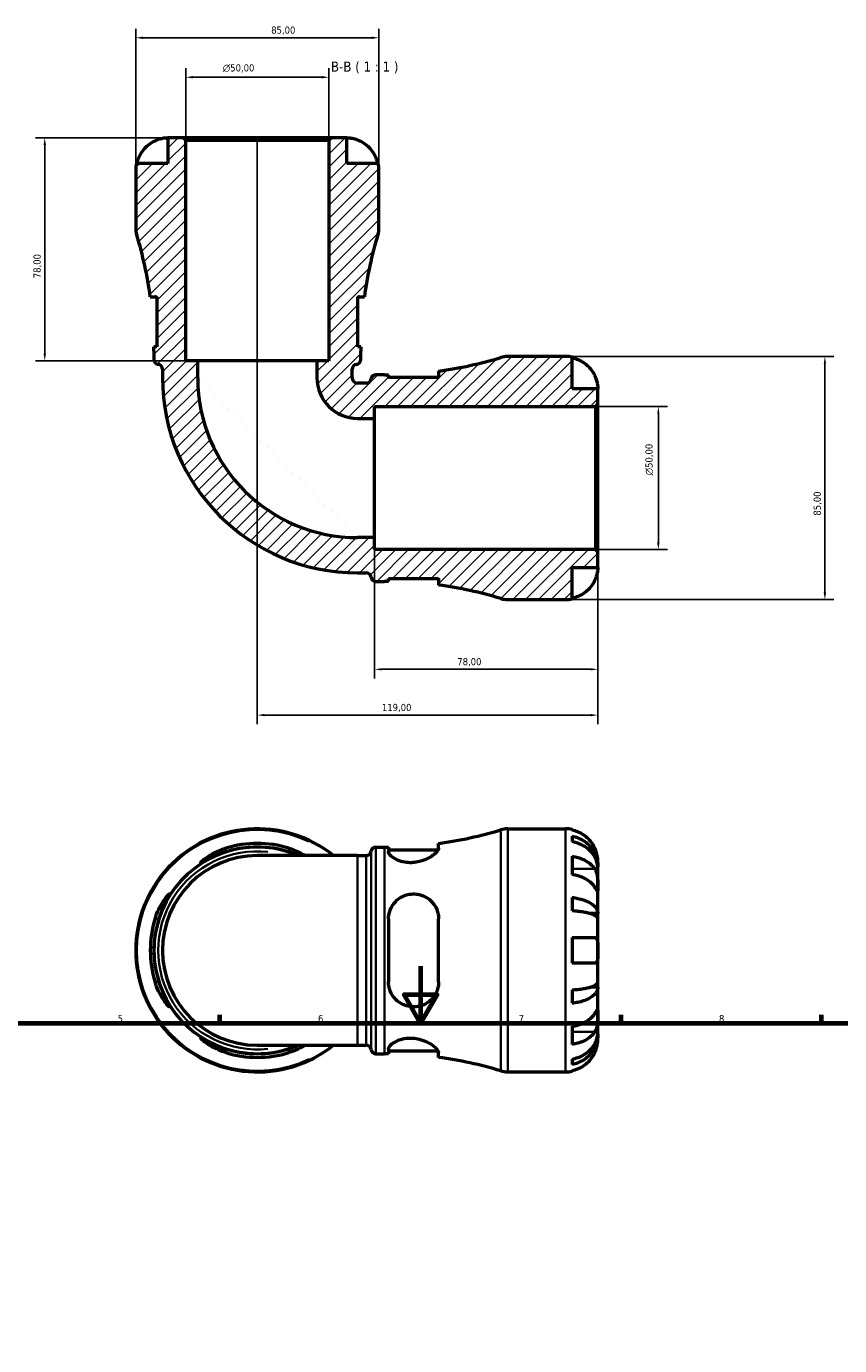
# Model space of a CAD drawing. Header units: millimetres. Extents: x 0 to 898, y 0 to 923.
# Tile 6 of 9: x 283 to 567, y 461 to 923. Entities that reach past the tile are written whole.
import ezdxf

# ---------------------------------------------------------------- set-up
doc = ezdxf.new("R2010")
doc.units = ezdxf.units.MM
for name, color, linetype, lineweight in [('Border (ISO)', 7, 'Continuous', 70), ('Dimension (ISO)', 7, 'Continuous', 25), ('Hatch (ISO)', 7, 'Continuous', 18), ('Symbol (ISO)', 7, 'Continuous', 25), ('Visible (ISO)', 7, 'Continuous', 50), ('Visible Narrow (ISO)', 7, 'Continuous', 35)]:
    doc.layers.add(name, color=color, linetype=linetype, lineweight=lineweight)
doc.styles.add('Label Text (ISO)', font='tahoma.ttf')
doc.styles.add('Note Text (ISO)', font='tahoma.ttf')
doc.dimstyles.new('Default (ISO)', dxfattribs={"dimtxt": 2.5, "dimasz": 2.5, "dimexe": 3.175, "dimexo": 0, "dimgap": 0.762, "dimtad": 1, "dimrnd": 1e-08, "dimzin": 0, "dimtxsty": 'Note Text (ISO)', "dimcen": 0.09, "dimdle": 10, "dimclrd": 256, "dimclre": 256, "dimclrt": 232, "dimazin": 0, "dimtfac": 1.40208, "dimtmove": 0, "dimatfit": 3, "dimfxl": 1, "dimtolj": 1, "dimtzin": 0, "dimlwd": -1, "dimlwe": -1, "dimarcsym": 0})

# ---------------------------------------------------------------- blocks, each defined once
blk = doc.blocks.new('Borders Default Border')
at = {"layer": 'Border (ISO)'}
for p, q in [((350.42, 574), (350.42, 576.9)), ((490.58, 574), (490.58, 576.9)), ((560.67, 574), (560.67, 576.9))]:
    blk.add_line(p, q, dxfattribs=at)
at = {"layer": 'Border (ISO)', "flags": 128}
for points in [[(420.5, 594), (420.5, 574), (414.73, 584), (426.27, 584), (420.5, 574)], [(20, 20), (20, 574), (821, 574), (821, 20), (20, 20)]]:
    blk.add_lwpolyline(points, dxfattribs=at)
at = {"layer": 'Border (ISO)', "color": 232, "true_color": 0xca0064, "char_height": 2.5, "attachment_point": 7, "style": 'Note Text (ISO)'}
for s, insert in [('5', (314.64, 574.35)), ('6', (384.66, 574.35)), ('7', (454.77, 574.4)), ('8', (524.81, 574.34))]:
    blk.add_mtext(s, dxfattribs=dict(at, insert=insert))
blk = doc.blocks.new('*D7')
at = {"layer": 'Defpoints', "color": 0, "transparency": 16777216}
for p in [(338.47, 904.79), (338.47, 882.79), (388.47, 882.79)]:
    blk.add_point(p, dxfattribs=at)
at = {"layer": 'Dimension (ISO)', "transparency": 16777216}
for p, q in [((338.47, 882.79), (338.47, 907.97)), ((385.97, 904.79), (340.97, 904.79)), ((388.47, 882.79), (388.47, 907.97))]:
    blk.add_line(p, q, dxfattribs=at)
for points in [[(340.97, 905.21), (340.97, 904.38), (338.47, 904.79)], [(385.97, 905.21), (385.97, 904.38), (388.47, 904.79)]]:
    blk.add_solid(points, dxfattribs=at)
at = {"layer": 'Dimension (ISO)', "color": 232, "true_color": 0xca0064, "transparency": 16777216, "insert": (351.41, 909.32), "char_height": 2.5, "attachment_point": 1, "style": 'Note Text (ISO)'}
blk.add_mtext('\\A1;\\fAIGDT|b0|i0;\\H2.5000;\\ln\\fTahoma|b0|i0;\\H2.5000;50,00', dxfattribs=at)
blk = doc.blocks.new('*D8')
at = {"layer": 'Defpoints', "color": 0, "transparency": 16777216}
for p in [(481.62, 789.64), (503.62, 789.64), (481.62, 739.64)]:
    blk.add_point(p, dxfattribs=at)
at = {"layer": 'Dimension (ISO)', "transparency": 16777216}
for p, q in [((481.62, 789.64), (506.79, 789.64)), ((503.62, 742.14), (503.62, 787.14)), ((481.62, 739.64), (506.79, 739.64))]:
    blk.add_line(p, q, dxfattribs=at)
for points in [[(503.2, 787.14), (504.03, 787.14), (503.62, 789.64)], [(503.2, 742.14), (504.03, 742.14), (503.62, 739.64)]]:
    blk.add_solid(points, dxfattribs=at)
at = {"layer": 'Dimension (ISO)', "color": 232, "true_color": 0xca0064, "transparency": 16777216, "insert": (499.09, 765.59), "char_height": 2.5, "attachment_point": 1, "rotation": 90, "style": 'Note Text (ISO)'}
blk.add_mtext('\\A1;\\fAIGDT|b0|i0;\\H2.5000;\\ln\\fTahoma|b0|i0;\\H2.5000;50,00', dxfattribs=at)
blk = doc.blocks.new('*D9')
at = {"layer": 'Defpoints', "color": 0, "transparency": 16777216}
for p in [(471.22, 807.14), (471.22, 722.14), (561.82, 722.14)]:
    blk.add_point(p, dxfattribs=at)
at = {"layer": 'Dimension (ISO)', "transparency": 16777216}
for p, q in [((471.22, 807.14), (565, 807.14)), ((561.82, 804.64), (561.82, 724.64)), ((471.22, 722.14), (565, 722.14))]:
    blk.add_line(p, q, dxfattribs=at)
for points in [[(561.41, 804.64), (562.24, 804.64), (561.82, 807.14)], [(561.41, 724.64), (562.24, 724.64), (561.82, 722.14)]]:
    blk.add_solid(points, dxfattribs=at)
at = {"layer": 'Dimension (ISO)', "color": 232, "true_color": 0xca0064, "transparency": 16777216, "insert": (557.88, 751.5), "char_height": 2.5, "attachment_point": 1, "rotation": 90, "style": 'Note Text (ISO)'}
blk.add_mtext('\\A1;85,00', dxfattribs=at)
blk = doc.blocks.new('*D10')
at = {"layer": 'Defpoints', "color": 0, "transparency": 16777216}
for p in [(405.97, 918.59), (320.97, 872.39), (405.97, 872.39)]:
    blk.add_point(p, dxfattribs=at)
at = {"layer": 'Dimension (ISO)', "transparency": 16777216}
for p, q in [((320.97, 872.39), (320.97, 921.76)), ((323.47, 918.59), (403.47, 918.59)), ((405.97, 872.39), (405.97, 921.76))]:
    blk.add_line(p, q, dxfattribs=at)
for points in [[(323.47, 919), (323.47, 918.17), (320.97, 918.59)], [(403.47, 919), (403.47, 918.17), (405.97, 918.59)]]:
    blk.add_solid(points, dxfattribs=at)
at = {"layer": 'Dimension (ISO)', "color": 232, "true_color": 0xca0064, "transparency": 16777216, "insert": (368.32, 922.53), "char_height": 2.5, "attachment_point": 1, "style": 'Note Text (ISO)'}
blk.add_mtext('\\A1;85,00', dxfattribs=at)
blk = doc.blocks.new('*D11')
at = {"layer": 'Defpoints', "color": 0, "transparency": 16777216}
for p in [(337.62, 883.64), (289.17, 805.64), (342.63, 805.64)]:
    blk.add_point(p, dxfattribs=at)
at = {"layer": 'Dimension (ISO)', "transparency": 16777216}
for p, q in [((337.62, 883.64), (286, 883.64)), ((289.17, 881.14), (289.17, 808.14)), ((342.63, 805.64), (286, 805.64))]:
    blk.add_line(p, q, dxfattribs=at)
for points in [[(288.76, 881.14), (289.59, 881.14), (289.17, 883.64)], [(288.76, 808.14), (289.59, 808.14), (289.17, 805.64)]]:
    blk.add_solid(points, dxfattribs=at)
at = {"layer": 'Dimension (ISO)', "color": 232, "true_color": 0xca0064, "transparency": 16777216, "insert": (285.23, 834.52), "char_height": 2.5, "attachment_point": 1, "rotation": 90, "style": 'Note Text (ISO)'}
blk.add_mtext('\\A1;78,00', dxfattribs=at)
blk = doc.blocks.new('*D12')
at = {"layer": 'Defpoints', "color": 0, "transparency": 16777216}
for p in [(404.47, 743.81), (482.47, 738.79), (404.47, 697.76)]:
    blk.add_point(p, dxfattribs=at)
at = {"layer": 'Dimension (ISO)', "transparency": 16777216}
for p, q in [((404.47, 743.81), (404.47, 694.58)), ((482.47, 738.79), (482.47, 694.58)), ((479.97, 697.76), (406.97, 697.76))]:
    blk.add_line(p, q, dxfattribs=at)
for points in [[(406.97, 698.17), (406.97, 697.34), (404.47, 697.76)], [(479.97, 698.17), (479.97, 697.34), (482.47, 697.76)]]:
    blk.add_solid(points, dxfattribs=at)
at = {"layer": 'Dimension (ISO)', "color": 232, "true_color": 0xca0064, "transparency": 16777216, "insert": (433.35, 701.7), "char_height": 2.5, "attachment_point": 1, "style": 'Note Text (ISO)'}
blk.add_mtext('\\A1;78,00', dxfattribs=at)
blk = doc.blocks.new('*D13')
at = {"layer": 'Defpoints', "color": 0, "transparency": 16777216}
for p in [(363.47, 882.79), (482.47, 738.79), (363.47, 681.74)]:
    blk.add_point(p, dxfattribs=at)
at = {"layer": 'Dimension (ISO)', "transparency": 16777216}
for p, q in [((363.47, 882.79), (363.47, 678.57)), ((482.47, 738.79), (482.47, 678.57)), ((479.97, 681.74), (365.97, 681.74))]:
    blk.add_line(p, q, dxfattribs=at)
for points in [[(365.97, 682.16), (365.97, 681.33), (363.47, 681.74)], [(479.97, 682.16), (479.97, 681.33), (482.47, 681.74)]]:
    blk.add_solid(points, dxfattribs=at)
at = {"layer": 'Dimension (ISO)', "color": 232, "true_color": 0xca0064, "transparency": 16777216, "insert": (407.01, 685.68), "char_height": 2.5, "attachment_point": 1, "style": 'Note Text (ISO)'}
blk.add_mtext('\\A1;119,00', dxfattribs=at)

msp = doc.modelspace()

# ---------------------------------------------------------------- hatches: boundary and pattern name
at = {"layer": 'Hatch (ISO)'}
h = msp.add_hatch(dxfattribs=at)
h.set_pattern_fill('ANSI31', color=256, scale=25.4, style=0)
h.set_pattern_definition([(45, (0, 0), (-2.245064, 2.245064), [])])
edge = h.paths.add_edge_path()
edge.add_ellipse((450.984, 730.642), major_axis=(-2.461, -8.136), ratio=1, start_angle=0, end_angle=16.82795)
edge.add_line((450.984, 722.142), (471.218, 722.142))
edge.add_ellipse((471.218, 733.392), major_axis=(0, -11.25), ratio=1, start_angle=0, end_angle=11.53696)
edge.add_line((473.468, 722.369), (473.468, 733.392))
edge.add_line((473.468, 733.392), (482.468, 733.392))
edge.add_line((482.468, 733.392), (482.468, 738.792))
edge.add_line((482.468, 738.792), (481.618, 739.642))
edge.add_line((481.618, 739.642), (404.468, 739.642))
edge.add_line((404.468, 739.642), (404.468, 743.809))
edge.add_line((404.468, 743.809), (398.525, 743.809))
edge.add_ellipse((398.525, 799.699), major_axis=(0, -55.891), ratio=1, start_angle=270, end_angle=360, ccw=False)
edge.add_line((342.634, 799.699), (342.634, 805.642))
edge.add_line((342.634, 805.642), (338.468, 805.642))
edge.add_line((338.468, 805.642), (338.468, 882.792))
edge.add_line((338.468, 882.792), (337.618, 883.642))
edge.add_line((337.618, 883.642), (332.218, 883.642))
edge.add_line((332.218, 883.642), (332.218, 874.642))
edge.add_line((332.218, 874.642), (321.195, 874.642))
edge.add_ellipse((332.218, 872.392), major_axis=(-11.023, 2.25), ratio=1, start_angle=0, end_angle=11.53696)
edge.add_line((320.968, 872.392), (320.968, 852.158))
edge.add_ellipse((329.468, 852.158), major_axis=(-8.5, 0), ratio=1, start_angle=0, end_angle=16.82795)
edge.add_ellipse((186.969, 809.059), major_axis=(134.362, 40.638), ratio=1, start_angle=350.92844, end_angle=360, ccw=False)
edge.add_line((326.058, 828.004), (328.343, 828.004))
edge.add_line((328.343, 828.004), (328.343, 810.504))
edge.add_line((328.343, 810.504), (327.335, 810.504))
edge.add_ellipse((186.969, 809.059), major_axis=(140.366, 1.445), ratio=1, start_angle=359.41019, end_angle=360, ccw=False)
edge.add_line((327.343, 809.059), (327.343, 806.079))
edge.add_ellipse((329.043, 806.079), major_axis=(-1.7, 0), ratio=1, start_angle=0, end_angle=82.81924)
edge.add_ellipse((328.618, 802.706), major_axis=(0.212, 1.687), ratio=1, start_angle=277.18076, end_angle=360, ccw=False)
edge.add_line((330.318, 802.706), (330.318, 799.699))
edge.add_ellipse((398.525, 799.699), major_axis=(-68.208, 0), ratio=1, start_angle=0, end_angle=90)
edge.add_line((398.525, 731.492), (401.532, 731.492))
edge.add_ellipse((401.532, 729.792), major_axis=(0, 1.7), ratio=1, start_angle=277.18076, end_angle=360, ccw=False)
edge.add_ellipse((404.905, 730.217), major_axis=(-1.687, -0.213), ratio=1, start_angle=0, end_angle=82.81924)
edge.add_line((404.905, 728.517), (407.885, 728.517))
edge.add_ellipse((407.885, 588.143), major_axis=(0, 140.374), ratio=1, start_angle=359.41019, end_angle=360, ccw=False)
edge.add_line((409.33, 728.509), (409.33, 729.517))
edge.add_line((409.33, 729.517), (426.83, 729.517))
edge.add_line((426.83, 729.517), (426.83, 727.233))
edge.add_ellipse((407.885, 588.143), major_axis=(18.945, 139.089), ratio=1, start_angle=350.92844, end_angle=360, ccw=False)
edge = h.paths.add_edge_path()
edge.add_ellipse((450.984, 798.642), major_axis=(0, 8.5), ratio=1, start_angle=0, end_angle=16.82795)
edge.add_ellipse((407.885, 941.14), major_axis=(40.638, -134.362), ratio=1, start_angle=350.92844, end_angle=360, ccw=False)
edge.add_line((426.83, 802.051), (426.83, 799.767))
edge.add_line((426.83, 799.767), (409.33, 799.767))
edge.add_line((409.33, 799.767), (409.33, 800.774))
edge.add_ellipse((407.885, 941.14), major_axis=(1.445, -140.366), ratio=1, start_angle=359.41019, end_angle=360, ccw=False)
edge.add_line((407.885, 800.767), (404.905, 800.767))
edge.add_ellipse((404.905, 799.067), major_axis=(0, 1.7), ratio=1, start_angle=0, end_angle=82.81924)
edge.add_ellipse((401.532, 799.492), major_axis=(1.687, -0.212), ratio=1, start_angle=277.18076, end_angle=360, ccw=False)
edge.add_line((401.532, 797.792), (398.525, 797.792))
edge.add_ellipse((398.525, 799.699), major_axis=(0, -1.907), ratio=1, start_angle=270, end_angle=360, ccw=False)
edge.add_line((396.618, 799.699), (396.618, 802.706))
edge.add_ellipse((398.318, 802.706), major_axis=(-1.7, 0), ratio=1, start_angle=277.18076, end_angle=360, ccw=False)
edge.add_ellipse((397.893, 806.079), major_axis=(0.212, -1.687), ratio=1, start_angle=0, end_angle=82.81924)
edge.add_line((399.593, 806.079), (399.593, 809.059))
edge.add_ellipse((539.966, 809.059), major_axis=(-140.374, 0), ratio=1, start_angle=359.41019, end_angle=360, ccw=False)
edge.add_line((399.6, 810.504), (398.593, 810.504))
edge.add_line((398.593, 810.504), (398.593, 828.004))
edge.add_line((398.593, 828.004), (400.877, 828.004))
edge.add_ellipse((539.966, 809.059), major_axis=(-139.089, 18.945), ratio=1, start_angle=350.92844, end_angle=360, ccw=False)
edge.add_ellipse((397.468, 852.158), major_axis=(8.136, -2.461), ratio=1, start_angle=0, end_angle=16.82795)
edge.add_line((405.968, 852.158), (405.968, 872.392))
edge.add_ellipse((394.718, 872.392), major_axis=(11.25, 0), ratio=1, start_angle=0, end_angle=11.53696)
edge.add_line((405.74, 874.642), (394.718, 874.642))
edge.add_line((394.718, 874.642), (394.718, 883.642))
edge.add_line((394.718, 883.642), (389.318, 883.642))
edge.add_line((389.318, 883.642), (388.468, 882.792))
edge.add_line((388.468, 882.792), (388.468, 805.642))
edge.add_line((388.468, 805.642), (384.301, 805.642))
edge.add_line((384.301, 805.642), (384.301, 799.699))
edge.add_ellipse((398.525, 799.699), major_axis=(-14.224, 0), ratio=1, start_angle=0, end_angle=90)
edge.add_line((398.525, 785.475), (404.468, 785.475))
edge.add_line((404.468, 785.475), (404.468, 789.642))
edge.add_line((404.468, 789.642), (481.618, 789.642))
edge.add_line((481.618, 789.642), (482.468, 790.492))
edge.add_line((482.468, 790.492), (482.468, 795.892))
edge.add_line((482.468, 795.892), (473.468, 795.892))
edge.add_line((473.468, 795.892), (473.468, 806.915))
edge.add_ellipse((471.218, 795.892), major_axis=(2.25, 11.023), ratio=1, start_angle=0, end_angle=11.53696)
edge.add_line((471.218, 807.142), (450.984, 807.142))

# ---------------------------------------------------------------- linework, layer by layer
at = {"layer": 'Visible (ISO)'}
for p, q in [((337.618, 883.642), (332.218, 883.642)), ((332.218, 883.642), (332.218, 874.642)), ((338.468, 882.792), (337.618, 883.642)), ((389.318, 883.642), (337.618, 883.642)), ((338.468, 805.642), (338.468, 882.792)), ((338.468, 882.792), (388.468, 882.792)), ((389.318, 883.642), (388.468, 882.792)), ((388.468, 882.792), (388.468, 805.642)), ((394.718, 883.642), (389.318, 883.642)), ((394.718, 874.642), (394.718, 883.642)), ((320.968, 872.392), (320.968, 852.158)), ((332.218, 874.642), (321.195, 874.642)), ((405.74, 874.642), (394.718, 874.642)), ((405.968, 852.158), (405.968, 872.392)), ((326.058, 828.004), (328.343, 828.004)), ((328.343, 828.004), (328.343, 810.504)), ((398.593, 810.504), (398.593, 828.004)), ((398.593, 828.004), (400.877, 828.004)), ((328.343, 810.504), (327.335, 810.504)), ((327.343, 809.059), (327.343, 806.079)), ((399.6, 810.504), (398.593, 810.504)), ((399.593, 806.079), (399.593, 809.059)), ((330.318, 802.706), (330.318, 799.699)), ((342.634, 805.642), (338.468, 805.642)), ((342.634, 799.699), (342.634, 805.642)), ((384.301, 805.642), (342.634, 805.642)), ((388.468, 805.642), (384.301, 805.642)), ((384.301, 805.642), (384.301, 799.699)), ((396.618, 799.699), (396.618, 802.706)), ((471.218, 807.142), (450.984, 807.142)), ((473.468, 795.892), (473.468, 806.915)), ((407.885, 800.767), (404.905, 800.767)), ((409.33, 799.767), (409.33, 800.774)), ((426.83, 799.767), (409.33, 799.767)), ((426.83, 802.051), (426.83, 799.767)), ((401.532, 797.792), (398.525, 797.792)), ((482.468, 795.892), (473.468, 795.892)), ((482.468, 790.492), (482.468, 795.892)), ((404.468, 785.475), (404.468, 789.642)), ((404.468, 789.642), (481.618, 789.642)), ((481.618, 789.642), (482.468, 790.492)), ((481.618, 789.642), (481.618, 739.642)), ((482.468, 738.792), (482.468, 790.492)), ((398.525, 785.475), (404.468, 785.475)), ((404.468, 743.809), (404.468, 785.475)), ((404.468, 743.809), (398.525, 743.809)), ((404.468, 739.642), (404.468, 743.809)), ((481.618, 739.642), (404.468, 739.642)), ((482.468, 738.792), (481.618, 739.642)), ((482.468, 733.392), (482.468, 738.792)), ((398.525, 731.492), (401.532, 731.492)), ((409.33, 728.509), (409.33, 729.517)), ((409.33, 729.517), (426.83, 729.517)), ((426.83, 729.517), (426.83, 727.233)), ((473.468, 722.369), (473.468, 733.392)), ((473.468, 733.392), (482.468, 733.392)), ((404.905, 728.517), (407.885, 728.517)), ((450.984, 722.142), (471.218, 722.142)), ((450.984, 641.986), (471.218, 641.986)), ((473.468, 641.758), (473.468, 641.518)), ((426.83, 635.241), (426.83, 636.895)), ((473.468, 639.442), (473.468, 637.498)), ((398.525, 632.636), (363.468, 632.636)), ((398.525, 632.636), (401.532, 632.636)), ((404.905, 635.611), (407.885, 635.611)), ((409.33, 635.618), (409.33, 633.903)), ((409.33, 634.611), (426.643, 634.611)), ((473.468, 632.389), (473.468, 626.025)), ((482.468, 628.725), (482.433, 628.725)), ((482.468, 628.725), (482.468, 630.736)), ((482.468, 627.959), (482.468, 628.725)), ((482.468, 621.583), (482.468, 627.959)), ((482.468, 612.362), (482.468, 621.583)), ((473.468, 617.981), (473.468, 613.286)), ((409.33, 610.486), (409.33, 588.486)), ((426.83, 588.486), (426.83, 610.486)), ((482.468, 612.362), (479.739, 612.362)), ((482.468, 610.515), (482.468, 612.362)), ((482.468, 599.486), (482.468, 610.515)), ((473.468, 603.986), (473.468, 594.986)), ((482.468, 588.457), (482.468, 599.486)), ((482.468, 586.609), (479.739, 586.609)), ((482.468, 586.609), (482.468, 588.457)), ((482.468, 577.389), (482.468, 586.609)), ((473.468, 585.685), (473.468, 580.991)), ((482.468, 571.012), (482.468, 577.389)), ((473.468, 572.946), (473.468, 566.582)), ((482.468, 570.247), (482.433, 570.247)), ((482.468, 570.247), (482.468, 571.012)), ((482.468, 568.236), (482.468, 570.247)), ((363.468, 566.336), (398.525, 566.336)), ((398.525, 566.336), (401.532, 566.336)), ((404.905, 563.361), (407.885, 563.361)), ((409.33, 565.068), (409.33, 563.353)), ((409.33, 564.361), (426.643, 564.361)), ((426.83, 562.076), (426.83, 563.73)), ((473.468, 561.474), (473.468, 559.529)), ((450.984, 556.986), (471.218, 556.986)), ((473.468, 557.453), (473.468, 557.213))]:
    msp.add_line(p, q, dxfattribs=at)
for centre, radius, start, end in [((332.218, 872.392), 11.25, 168.46304, 180), ((394.718, 872.392), 11.25, 0, 11.53696), ((329.468, 852.158), 8.5, 180, 196.82795), ((186.969, 809.059), 140.374, 7.75639, 16.82795), ((539.966, 809.059), 140.374, 163.17205, 172.24361), ((397.468, 852.158), 8.5, 343.17205, 0), ((186.969, 809.059), 140.374, 0, 0.58981), ((539.966, 809.059), 140.374, 179.41019, 180), ((329.043, 806.079), 1.7, 180, 262.81924), ((328.618, 802.706), 1.7, 0, 82.81924), ((398.318, 802.706), 1.7, 97.18076, 180), ((397.893, 806.079), 1.7, 277.18076, 0), ((407.885, 941.14), 140.374, 277.75639, 286.82795), ((450.984, 798.642), 8.5, 90, 106.82795), ((471.218, 795.892), 11.25, 78.46304, 90), ((398.525, 799.699), 68.208, 180, 270), ((398.525, 799.699), 55.891, 180, 270), ((398.525, 799.699), 14.224, 180, 270), ((398.525, 799.699), 1.907, 180, 270), ((401.532, 799.492), 1.7, 270, 352.81924), ((404.905, 799.067), 1.7, 90, 172.81924), ((407.885, 941.14), 140.374, 270, 270.58981), ((401.532, 729.792), 1.7, 7.18076, 90), ((404.905, 730.217), 1.7, 187.18076, 270), ((407.885, 588.143), 140.374, 89.41019, 90), ((407.885, 588.143), 140.374, 73.17205, 82.24361), ((450.984, 730.642), 8.5, 253.17205, 270), ((471.218, 733.392), 11.25, 270, 281.53696), ((363.468, 599.486), 42.5, 51.26058, 308.73942), ((407.885, 775.984), 140.374, 277.75639, 286.82795), ((450.984, 633.486), 8.5, 90, 106.82795), ((471.218, 630.736), 11.25, 78.46304, 90), ((363.468, 599.486), 37.409, 72.89975, 107.10025), ((363.468, 599.486), 36.125, 66.58449, 293.41551), ((363.468, 599.486), 33.15, 90, 270), ((363.468, 599.486), 36.132, 72.27579, 107.72421), ((401.532, 634.336), 1.7, 270, 352.81924), ((404.905, 633.911), 1.7, 90, 172.81924), ((407.885, 775.984), 140.374, 270, 270.58981), ((363.468, 599.486), 37.409, 162.89975, 197.10025), ((363.468, 599.486), 36.132, 162.27579, 197.72421), ((363.468, 599.486), 36.132, 252.27579, 287.72421), ((363.468, 599.486), 37.409, 252.89975, 287.10025), ((401.532, 564.636), 1.7, 7.18076, 90), ((404.905, 565.061), 1.7, 187.18076, 270), ((407.885, 422.987), 140.374, 89.41019, 90), ((407.885, 422.987), 140.374, 73.17205, 82.24361), ((450.984, 565.486), 8.5, 253.17205, 270), ((471.218, 568.236), 11.25, 270, 281.53696)]:
    msp.add_arc(centre, radius, start, end, dxfattribs=at)
for points, knots in [([(321.435, 874.642), (321.583, 875.362), (321.805, 876.064), (322.33, 877.328), (322.685, 878.002), (323.529, 879.26), (324.018, 879.844), (325.004, 880.827), (325.593, 881.316), (326.709, 882.059), (327.217, 882.342), (327.718, 882.575)], [0.21343841, 0.21343841, 0.21343841, 0.21343841, 0.41559978, 0.41559978, 0.62400044, 0.62400044, 0.8324011, 0.8324011, 1.04178819, 1.04178819, 1.20124236, 1.20124236, 1.20124236, 1.20124236]), ([(327.718, 882.575), (327.927, 882.672), (328.138, 882.764), (328.56, 882.933), (328.77, 883.01), (329.24, 883.169), (329.497, 883.246), (330.192, 883.427), (330.602, 883.504), (331.344, 883.607), (331.655, 883.626), (332.099, 883.644), (332.218, 883.642), (332.218, 883.642)], [-0.72877811, -0.72877811, -0.72877811, -0.72877811, -0.65864576, -0.65864576, -0.58948737, -0.58948737, -0.50282865, -0.50282865, -0.34782332, -0.34782332, -0.17870564, -0.17870564, 0, 0, 0, 0]), ([(394.718, 883.642), (394.718, 883.642), (394.771, 883.642), (394.994, 883.638), (395.173, 883.633), (395.717, 883.591), (396.116, 883.544), (396.883, 883.391), (397.208, 883.311), (397.807, 883.133), (398.072, 883.045), (398.619, 882.839), (398.899, 882.722), (399.189, 882.588), (399.203, 882.582), (399.218, 882.575)], [-3.12621297, -3.12621297, -3.12621297, -3.12621297, -3.00592131, -3.00592131, -2.87295675, -2.87295675, -2.69789372, -2.69789372, -2.58338701, -2.58338701, -2.49547573, -2.49547573, -2.40310236, -2.40310236, -2.39831682, -2.39831682, -2.39831682, -2.39831682]), ([(399.218, 882.575), (399.718, 882.342), (400.226, 882.059), (401.342, 881.316), (401.931, 880.827), (402.918, 879.844), (403.407, 879.26), (404.251, 878.002), (404.605, 877.328), (405.13, 876.064), (405.352, 875.362), (405.5, 874.642)], [5.50227307, 5.50227307, 5.50227307, 5.50227307, 5.66172724, 5.66172724, 5.87111433, 5.87111433, 6.07951499, 6.07951499, 6.28791565, 6.28791565, 6.49007702, 6.49007702, 6.49007702, 6.49007702]), ([(328.343, 827.818), (328.316, 827.832), (328.289, 827.845), (328.062, 827.955), (327.878, 828.004), (327.712, 828.004)], [-0.35498327, -0.35498327, -0.35498327, -0.35498327, -0.33260106, -0.33260106, -0.16265075, -0.16265075, -0.16265075, -0.16265075]), ([(399.223, 828.004), (399.053, 828.004), (398.863, 827.952), (398.635, 827.84), (398.614, 827.829), (398.593, 827.818)], [-3.11553653, -3.11553653, -3.11553653, -3.11553653, -2.94068161, -2.94068161, -2.92290082, -2.92290082, -2.92290082, -2.92290082]), ([(473.468, 806.674), (474.187, 806.527), (474.89, 806.304), (476.154, 805.779), (476.828, 805.425), (478.086, 804.581), (478.67, 804.092), (479.653, 803.105), (480.142, 802.517), (480.885, 801.4), (481.168, 800.892), (481.401, 800.392)], [0.21343841, 0.21343841, 0.21343841, 0.21343841, 0.41559978, 0.41559978, 0.62400044, 0.62400044, 0.8324011, 0.8324011, 1.04178819, 1.04178819, 1.20124236, 1.20124236, 1.20124236, 1.20124236]), ([(426.643, 799.767), (426.658, 799.794), (426.671, 799.82), (426.78, 800.047), (426.83, 800.232), (426.83, 800.397)], [-0.35498327, -0.35498327, -0.35498327, -0.35498327, -0.33260106, -0.33260106, -0.16265075, -0.16265075, -0.16265075, -0.16265075]), ([(481.401, 800.392), (481.498, 800.183), (481.59, 799.971), (481.759, 799.549), (481.836, 799.339), (481.995, 798.869), (482.071, 798.612), (482.253, 797.917), (482.33, 797.507), (482.432, 796.765), (482.452, 796.455), (482.47, 796.01), (482.468, 795.892), (482.468, 795.892)], [-0.72877811, -0.72877811, -0.72877811, -0.72877811, -0.65864576, -0.65864576, -0.58948737, -0.58948737, -0.50282865, -0.50282865, -0.34782332, -0.34782332, -0.17870564, -0.17870564, 0, 0, 0, 0]), ([(426.83, 728.886), (426.83, 729.057), (426.778, 729.247), (426.666, 729.474), (426.655, 729.496), (426.643, 729.517)], [-3.11553653, -3.11553653, -3.11553653, -3.11553653, -2.94068161, -2.94068161, -2.92290082, -2.92290082, -2.92290082, -2.92290082]), ([(481.401, 728.892), (481.168, 728.391), (480.885, 727.883), (480.142, 726.767), (479.653, 726.178), (478.67, 725.192), (478.086, 724.703), (476.828, 723.859), (476.154, 723.504), (474.89, 722.979), (474.187, 722.757), (473.468, 722.609)], [5.50227189, 5.50227189, 5.50227189, 5.50227189, 5.66172607, 5.66172607, 5.87111315, 5.87111315, 6.07951382, 6.07951382, 6.28791448, 6.28791448, 6.49007585, 6.49007585, 6.49007585, 6.49007585]), ([(482.468, 733.392), (482.468, 733.392), (482.468, 733.338), (482.464, 733.116), (482.459, 732.937), (482.417, 732.393), (482.37, 731.994), (482.216, 731.226), (482.137, 730.901), (481.959, 730.302), (481.87, 730.037), (481.665, 729.49), (481.548, 729.21), (481.414, 728.92), (481.407, 728.906), (481.401, 728.892)], [-3.12621297, -3.12621297, -3.12621297, -3.12621297, -3.00592131, -3.00592131, -2.87295675, -2.87295675, -2.69789372, -2.69789372, -2.58338701, -2.58338701, -2.49547573, -2.49547573, -2.40310236, -2.40310236, -2.39831682, -2.39831682, -2.39831682, -2.39831682]), ([(481.401, 635.236), (481.168, 635.736), (480.885, 636.244), (480.142, 637.36), (479.653, 637.949), (478.67, 638.936), (478.086, 639.425), (476.828, 640.269), (476.154, 640.623), (474.89, 641.148), (474.187, 641.37), (473.468, 641.518)], [5.50227189, 5.50227189, 5.50227189, 5.50227189, 5.66172607, 5.66172607, 5.87111315, 5.87111315, 6.07951382, 6.07951382, 6.28791448, 6.28791448, 6.49007585, 6.49007585, 6.49007585, 6.49007585]), ([(473.468, 639.442), (474.189, 639.299), (474.893, 639.084), (476.159, 638.576), (476.833, 638.233), (478.091, 637.417), (478.675, 636.944), (479.658, 635.991), (480.146, 635.423), (480.988, 634.2), (481.342, 633.545), (481.875, 632.297), (482.103, 631.588), (482.399, 630.141), (482.468, 629.401), (482.468, 628.725)], [0.2134337, 0.2134337, 0.2134337, 0.2134337, 0.41601, 0.41601, 0.6243485, 0.6243485, 0.832687, 0.832687, 1.0415719, 1.0415719, 1.2504568, 1.2504568, 1.4601279, 1.4601279, 1.6697991, 1.6697991, 1.6697991, 1.6697991]), ([(482.468, 627.959), (482.468, 628.562), (482.399, 629.219), (482.103, 630.508), (481.875, 631.138), (481.342, 632.249), (480.988, 632.832), (480.146, 633.921), (479.658, 634.427), (478.675, 635.275), (478.091, 635.696), (476.833, 636.422), (476.159, 636.727), (474.893, 637.179), (474.189, 637.37), (473.468, 637.498)], [5.0161165, 5.0161165, 5.0161165, 5.0161165, 5.2257877, 5.2257877, 5.4354588, 5.4354588, 5.6443437, 5.6443437, 5.8532286, 5.8532286, 6.0615671, 6.0615671, 6.2699056, 6.2699056, 6.472482, 6.472482, 6.472482, 6.472482]), ([(352.468, 633.903), (352.005, 633.755), (351.544, 633.598), (349.934, 633.014), (348.834, 632.549), (346.85, 631.625), (345.968, 631.167), (344.762, 630.541), (344.356, 630.332), (343.872, 630.131), (343.749, 630.107), (343.696, 630.201), (343.773, 630.324), (344.172, 630.752), (344.56, 631.096), (345.746, 632.009), (346.638, 632.611), (348.632, 633.727), (349.715, 634.245), (351.396, 634.891), (351.929, 635.076), (352.468, 635.241)], [-3.0777872, -3.0777872, -3.0777872, -3.0777872, -2.9314647, -2.9314647, -2.5588397, -2.5588397, -2.1778483, -2.1778483, -1.8942258, -1.8942258, -1.6673663, -1.6673663, -1.432259, -1.432259, -1.1215302, -1.1215302, -0.7103566, -0.7103566, -0.3326011, -0.3326011, -0.1626508, -0.1626508, -0.1626508, -0.1626508]), ([(374.468, 635.241), (375.021, 635.071), (375.568, 634.881), (377.271, 634.223), (378.361, 633.698), (379.627, 632.985), (379.922, 632.81), (380.202, 632.636)], [-3.11553653, -3.11553653, -3.11553653, -3.11553653, -2.94068161, -2.94068161, -2.5590241, -2.5590241, -2.43622034, -2.43622034, -2.43622034, -2.43622034]), ([(377.864, 632.635), (377.237, 632.903), (376.578, 633.166), (375.427, 633.586), (374.949, 633.749), (374.468, 633.903)], [-0.56885954, -0.56885954, -0.56885954, -0.56885954, -0.34937817, -0.34937817, -0.19718812, -0.19718812, -0.19718812, -0.19718812]), ([(426.83, 635.241), (426.83, 635.071), (426.778, 634.881), (426.454, 634.223), (426, 633.698), (424.738, 632.631), (423.934, 632.088), (422.154, 631.181), (421.207, 630.804), (419.43, 630.344), (418.65, 630.212), (417.106, 630.107), (416.366, 630.127), (414.76, 630.315), (413.934, 630.515), (412.203, 631.119), (411.376, 631.563), (410.091, 632.491), (409.646, 632.977), (409.37, 633.586), (409.33, 633.749), (409.33, 633.903)], [-3.1155365, -3.1155365, -3.1155365, -3.1155365, -2.9406816, -2.9406816, -2.5590241, -2.5590241, -2.1857721, -2.1857721, -1.8568498, -1.8568498, -1.6170329, -1.6170329, -1.3906846, -1.3906846, -1.1102857, -1.1102857, -0.7364962, -0.7364962, -0.3493782, -0.3493782, -0.1971881, -0.1971881, -0.1971881, -0.1971881]), ([(473.468, 632.389), (474.187, 632.285), (474.89, 632.128), (476.154, 631.756), (476.828, 631.506), (478.086, 630.909), (478.67, 630.563), (479.653, 629.865), (480.142, 629.449), (480.885, 628.66), (481.168, 628.301), (481.401, 627.947)], [0.21343841, 0.21343841, 0.21343841, 0.21343841, 0.41559978, 0.41559978, 0.62400044, 0.62400044, 0.8324011, 0.8324011, 1.04178819, 1.04178819, 1.20124236, 1.20124236, 1.20124236, 1.20124236]), ([(482.468, 630.736), (482.468, 630.736), (482.468, 630.789), (482.464, 631.012), (482.459, 631.191), (482.417, 631.735), (482.37, 632.134), (482.216, 632.901), (482.137, 633.226), (481.959, 633.825), (481.87, 634.091), (481.665, 634.637), (481.548, 634.917), (481.414, 635.207), (481.407, 635.221), (481.401, 635.236)], [-3.12621297, -3.12621297, -3.12621297, -3.12621297, -3.00592131, -3.00592131, -2.87295675, -2.87295675, -2.69789372, -2.69789372, -2.58338701, -2.58338701, -2.49547573, -2.49547573, -2.40310236, -2.40310236, -2.39831682, -2.39831682, -2.39831682, -2.39831682]), ([(481.401, 627.947), (481.459, 627.858), (481.516, 627.764), (481.692, 627.447), (481.802, 627.207), (482.002, 626.673), (482.089, 626.379), (482.262, 625.632), (482.331, 625.172), (482.432, 624.14), (482.452, 623.579), (482.47, 622.504), (482.468, 622.004), (482.468, 621.583)], [-0.72474413, -0.72474413, -0.72474413, -0.72474413, -0.68292689, -0.68292689, -0.58946764, -0.58946764, -0.49014387, -0.49014387, -0.34933517, -0.34933517, -0.17856496, -0.17856496, 0, 0, 0, 0]), ([(481.401, 621.583), (481.168, 621.937), (480.885, 622.296), (480.142, 623.085), (479.653, 623.502), (478.67, 624.199), (478.086, 624.545), (476.828, 625.142), (476.154, 625.392), (474.89, 625.764), (474.187, 625.921), (473.468, 626.025)], [5.50227189, 5.50227189, 5.50227189, 5.50227189, 5.66172607, 5.66172607, 5.87111315, 5.87111315, 6.07951382, 6.07951382, 6.28791448, 6.28791448, 6.49007585, 6.49007585, 6.49007585, 6.49007585]), ([(327.712, 610.486), (327.882, 611.039), (328.072, 611.586), (328.73, 613.289), (329.255, 614.379), (330.322, 616.274), (330.865, 617.088), (331.772, 618.295), (332.149, 618.726), (332.609, 619.165), (332.741, 619.253), (332.846, 619.214), (332.827, 619.099), (332.639, 618.634), (332.439, 618.243), (331.834, 617.077), (331.39, 616.227), (330.462, 614.251), (329.976, 613.115), (329.368, 611.445), (329.204, 610.967), (329.05, 610.486)], [-3.1155365, -3.1155365, -3.1155365, -3.1155365, -2.9406816, -2.9406816, -2.5590241, -2.5590241, -2.1857721, -2.1857721, -1.8568498, -1.8568498, -1.6170329, -1.6170329, -1.3906846, -1.3906846, -1.1102857, -1.1102857, -0.7364962, -0.7364962, -0.3493782, -0.3493782, -0.1971881, -0.1971881, -0.1971881, -0.1971881]), ([(409.33, 610.486), (409.33, 610.949), (409.367, 611.409), (409.624, 613.019), (410.037, 614.119), (411.269, 616.103), (412.097, 616.985), (413.838, 618.192), (414.669, 618.597), (416.282, 619.082), (417.023, 619.204), (418.555, 619.258), (419.322, 619.18), (421.039, 618.781), (421.945, 618.394), (423.823, 617.208), (424.722, 616.316), (426.027, 614.322), (426.469, 613.238), (426.78, 611.557), (426.83, 611.024), (426.83, 610.486)], [-3.0777872, -3.0777872, -3.0777872, -3.0777872, -2.9314647, -2.9314647, -2.5588397, -2.5588397, -2.1778483, -2.1778483, -1.8942258, -1.8942258, -1.6673663, -1.6673663, -1.432259, -1.432259, -1.1215302, -1.1215302, -0.7103566, -0.7103566, -0.3326011, -0.3326011, -0.1626508, -0.1626508, -0.1626508, -0.1626508]), ([(482.468, 621.583), (482.468, 621.342), (482.468, 621.129), (482.466, 620.755), (482.463, 620.6), (482.442, 620.335), (482.418, 620.26), (482.318, 620.269), (482.245, 620.345), (482.066, 620.584), (481.978, 620.712), (481.775, 621.015), (481.662, 621.186), (481.493, 621.443), (481.447, 621.512), (481.401, 621.583)], [0, 0, 0, 0, 0.10230486, 0.10230486, 0.2116531, 0.2116531, 0.35868741, 0.35868741, 0.49861539, 0.49861539, 0.59613895, 0.59613895, 0.69034298, 0.69034298, 0.72355027, 0.72355027, 0.72355027, 0.72355027]), ([(473.468, 617.981), (474.189, 617.906), (474.893, 617.793), (476.159, 617.527), (476.833, 617.347), (478.091, 616.919), (478.675, 616.671), (479.658, 616.172), (480.146, 615.874), (480.988, 615.233), (481.342, 614.889), (481.875, 614.235), (482.103, 613.863), (482.399, 613.104), (482.468, 612.717), (482.468, 612.362)], [0.2134337, 0.2134337, 0.2134337, 0.2134337, 0.41601, 0.41601, 0.6243485, 0.6243485, 0.832687, 0.832687, 1.0415719, 1.0415719, 1.2504568, 1.2504568, 1.4601279, 1.4601279, 1.6697991, 1.6697991, 1.6697991, 1.6697991]), ([(482.468, 610.515), (482.468, 610.69), (482.399, 610.881), (482.103, 611.255), (481.875, 611.438), (481.342, 611.761), (480.988, 611.931), (480.146, 612.247), (479.658, 612.394), (478.675, 612.64), (478.091, 612.763), (476.833, 612.974), (476.159, 613.062), (474.893, 613.194), (474.189, 613.249), (473.468, 613.286)], [5.0161165, 5.0161165, 5.0161165, 5.0161165, 5.2257877, 5.2257877, 5.4354588, 5.4354588, 5.6443437, 5.6443437, 5.8532286, 5.8532286, 6.0615671, 6.0615671, 6.2699056, 6.2699056, 6.472482, 6.472482, 6.472482, 6.472482]), ([(473.468, 603.986), (474.187, 603.986), (474.89, 603.986), (476.154, 603.986), (476.828, 603.986), (478.086, 603.986), (478.67, 603.986), (479.653, 603.986), (480.142, 603.986), (480.885, 603.986), (481.168, 603.986), (481.401, 603.986)], [0.21343841, 0.21343841, 0.21343841, 0.21343841, 0.41559978, 0.41559978, 0.62400044, 0.62400044, 0.8324011, 0.8324011, 1.04178819, 1.04178819, 1.20124236, 1.20124236, 1.20124236, 1.20124236]), ([(481.401, 603.986), (481.473, 603.986), (481.542, 603.978), (481.717, 603.934), (481.817, 603.883), (482.003, 603.722), (482.087, 603.608), (482.261, 603.245), (482.331, 602.961), (482.432, 602.216), (482.452, 601.74), (482.47, 600.669), (482.468, 600.08), (482.468, 599.486)], [-0.71968867, -0.71968867, -0.71968867, -0.71968867, -0.66913349, -0.66913349, -0.58448293, -0.58448293, -0.49008499, -0.49008499, -0.34765985, -0.34765985, -0.17827673, -0.17827673, 0, 0, 0, 0]), ([(482.468, 599.486), (482.468, 599.085), (482.468, 598.686), (482.464, 597.872), (482.459, 597.465), (482.417, 596.599), (482.37, 596.176), (482.216, 595.62), (482.137, 595.443), (481.959, 595.203), (481.87, 595.125), (481.665, 595.017), (481.548, 594.989), (481.414, 594.986), (481.407, 594.986), (481.401, 594.986)], [-3.12621297, -3.12621297, -3.12621297, -3.12621297, -3.00592131, -3.00592131, -2.87295675, -2.87295675, -2.69789372, -2.69789372, -2.58338701, -2.58338701, -2.49547573, -2.49547573, -2.40310236, -2.40310236, -2.39831682, -2.39831682, -2.39831682, -2.39831682]), ([(481.401, 594.986), (481.168, 594.986), (480.885, 594.986), (480.142, 594.986), (479.653, 594.986), (478.67, 594.986), (478.086, 594.986), (476.828, 594.986), (476.154, 594.986), (474.89, 594.986), (474.187, 594.986), (473.468, 594.986)], [5.50227189, 5.50227189, 5.50227189, 5.50227189, 5.66172607, 5.66172607, 5.87111315, 5.87111315, 6.07951382, 6.07951382, 6.28791448, 6.28791448, 6.49007585, 6.49007585, 6.49007585, 6.49007585]), ([(329.05, 588.486), (329.198, 588.023), (329.355, 587.562), (329.94, 585.952), (330.405, 584.852), (331.328, 582.868), (331.786, 581.986), (332.412, 580.78), (332.621, 580.374), (332.822, 579.89), (332.847, 579.767), (332.752, 579.714), (332.63, 579.791), (332.202, 580.19), (331.857, 580.578), (330.944, 581.764), (330.342, 582.656), (329.227, 584.65), (328.708, 585.733), (328.062, 587.414), (327.878, 587.947), (327.712, 588.486)], [-3.0777872, -3.0777872, -3.0777872, -3.0777872, -2.9314647, -2.9314647, -2.5588397, -2.5588397, -2.1778483, -2.1778483, -1.8942258, -1.8942258, -1.6673663, -1.6673663, -1.432259, -1.432259, -1.1215302, -1.1215302, -0.7103566, -0.7103566, -0.3326011, -0.3326011, -0.1626508, -0.1626508, -0.1626508, -0.1626508]), ([(426.83, 588.486), (426.83, 587.933), (426.778, 587.385), (426.454, 585.682), (426, 584.592), (424.738, 582.698), (423.934, 581.883), (422.154, 580.677), (421.207, 580.245), (419.43, 579.806), (418.65, 579.718), (417.106, 579.758), (416.366, 579.873), (414.76, 580.338), (413.934, 580.729), (412.203, 581.894), (411.376, 582.745), (410.091, 584.72), (409.646, 585.857), (409.37, 587.526), (409.33, 588.005), (409.33, 588.486)], [-3.1155365, -3.1155365, -3.1155365, -3.1155365, -2.9406816, -2.9406816, -2.5590241, -2.5590241, -2.1857721, -2.1857721, -1.8568498, -1.8568498, -1.6170329, -1.6170329, -1.3906846, -1.3906846, -1.1102857, -1.1102857, -0.7364962, -0.7364962, -0.3493782, -0.3493782, -0.1971881, -0.1971881, -0.1971881, -0.1971881]), ([(473.468, 585.685), (474.189, 585.722), (474.893, 585.778), (476.159, 585.909), (476.833, 585.998), (478.091, 586.209), (478.675, 586.331), (479.658, 586.578), (480.146, 586.725), (480.988, 587.041), (481.342, 587.21), (481.875, 587.533), (482.103, 587.716), (482.399, 588.091), (482.468, 588.282), (482.468, 588.457)], [0.2134337, 0.2134337, 0.2134337, 0.2134337, 0.41601, 0.41601, 0.6243485, 0.6243485, 0.832687, 0.832687, 1.0415719, 1.0415719, 1.2504568, 1.2504568, 1.4601279, 1.4601279, 1.6697991, 1.6697991, 1.6697991, 1.6697991]), ([(482.468, 586.609), (482.468, 586.254), (482.399, 585.867), (482.103, 585.108), (481.875, 584.737), (481.342, 584.082), (480.988, 583.739), (480.146, 583.098), (479.658, 582.8), (478.675, 582.3), (478.091, 582.052), (476.833, 581.625), (476.159, 581.445), (474.893, 581.178), (474.189, 581.066), (473.468, 580.991)], [5.0161165, 5.0161165, 5.0161165, 5.0161165, 5.2257877, 5.2257877, 5.4354588, 5.4354588, 5.6443437, 5.6443437, 5.8532286, 5.8532286, 6.0615671, 6.0615671, 6.2699056, 6.2699056, 6.472482, 6.472482, 6.472482, 6.472482]), ([(473.468, 572.946), (474.187, 573.051), (474.89, 573.208), (476.154, 573.579), (476.828, 573.83), (478.086, 574.426), (478.67, 574.772), (479.653, 575.47), (480.142, 575.886), (480.885, 576.675), (481.168, 577.035), (481.401, 577.389)], [0.21343841, 0.21343841, 0.21343841, 0.21343841, 0.41559978, 0.41559978, 0.62400044, 0.62400044, 0.8324011, 0.8324011, 1.04178819, 1.04178819, 1.20124236, 1.20124236, 1.20124236, 1.20124236]), ([(481.401, 577.389), (481.459, 577.478), (481.516, 577.564), (481.692, 577.832), (481.802, 577.998), (482.002, 578.294), (482.089, 578.42), (482.262, 578.646), (482.331, 578.712), (482.432, 578.699), (482.452, 578.585), (482.47, 578.142), (482.468, 577.81), (482.468, 577.389)], [-0.72474413, -0.72474413, -0.72474413, -0.72474413, -0.68292689, -0.68292689, -0.58946764, -0.58946764, -0.49014387, -0.49014387, -0.34933517, -0.34933517, -0.17856496, -0.17856496, 0, 0, 0, 0]), ([(482.468, 577.389), (482.468, 577.148), (482.468, 576.88), (482.466, 576.281), (482.463, 575.95), (482.442, 575.138), (482.418, 574.652), (482.318, 573.701), (482.245, 573.246), (482.066, 572.513), (481.978, 572.227), (481.775, 571.701), (481.662, 571.463), (481.493, 571.169), (481.447, 571.096), (481.401, 571.025)], [0, 0, 0, 0, 0.10230486, 0.10230486, 0.2116531, 0.2116531, 0.35868741, 0.35868741, 0.49861539, 0.49861539, 0.59613895, 0.59613895, 0.69034298, 0.69034298, 0.72355027, 0.72355027, 0.72355027, 0.72355027]), ([(352.468, 563.73), (351.914, 563.9), (351.367, 564.09), (349.664, 564.748), (348.574, 565.273), (346.68, 566.34), (345.865, 566.883), (344.659, 567.79), (344.227, 568.167), (343.788, 568.628), (343.7, 568.759), (343.74, 568.864), (343.855, 568.845), (344.319, 568.657), (344.711, 568.457), (345.876, 567.852), (346.727, 567.409), (348.702, 566.48), (349.839, 565.994), (351.508, 565.386), (351.987, 565.222), (352.468, 565.068)], [-3.1155365, -3.1155365, -3.1155365, -3.1155365, -2.9406816, -2.9406816, -2.5590241, -2.5590241, -2.1857721, -2.1857721, -1.8568498, -1.8568498, -1.6170329, -1.6170329, -1.3906846, -1.3906846, -1.1102857, -1.1102857, -0.7364962, -0.7364962, -0.3493782, -0.3493782, -0.1971881, -0.1971881, -0.1971881, -0.1971881]), ([(409.33, 565.068), (409.33, 565.216), (409.367, 565.373), (409.624, 565.958), (410.037, 566.423), (411.269, 567.346), (412.097, 567.804), (413.838, 568.43), (414.669, 568.639), (416.282, 568.84), (417.023, 568.865), (418.555, 568.77), (419.322, 568.648), (421.039, 568.22), (421.945, 567.875), (423.823, 566.963), (424.722, 566.36), (426.027, 565.245), (426.469, 564.726), (426.78, 564.08), (426.83, 563.896), (426.83, 563.73)], [-3.0777872, -3.0777872, -3.0777872, -3.0777872, -2.9314647, -2.9314647, -2.5588397, -2.5588397, -2.1778483, -2.1778483, -1.8942258, -1.8942258, -1.6673663, -1.6673663, -1.432259, -1.432259, -1.1215302, -1.1215302, -0.7103566, -0.7103566, -0.3326011, -0.3326011, -0.1626508, -0.1626508, -0.1626508, -0.1626508]), ([(481.401, 571.025), (481.168, 570.671), (480.885, 570.312), (480.142, 569.522), (479.653, 569.106), (478.67, 568.408), (478.086, 568.063), (476.828, 567.466), (476.154, 567.215), (474.89, 566.844), (474.187, 566.687), (473.468, 566.582)], [5.50227189, 5.50227189, 5.50227189, 5.50227189, 5.66172607, 5.66172607, 5.87111315, 5.87111315, 6.07951382, 6.07951382, 6.28791448, 6.28791448, 6.49007585, 6.49007585, 6.49007585, 6.49007585]), ([(473.468, 561.474), (474.189, 561.601), (474.893, 561.792), (476.159, 562.245), (476.833, 562.55), (478.091, 563.276), (478.675, 563.697), (479.658, 564.545), (480.146, 565.051), (480.988, 566.139), (481.342, 566.722), (481.875, 567.833), (482.103, 568.464), (482.399, 569.752), (482.468, 570.41), (482.468, 571.012)], [0.2134337, 0.2134337, 0.2134337, 0.2134337, 0.41601, 0.41601, 0.6243485, 0.6243485, 0.832687, 0.832687, 1.0415719, 1.0415719, 1.2504568, 1.2504568, 1.4601279, 1.4601279, 1.6697991, 1.6697991, 1.6697991, 1.6697991]), ([(482.468, 570.247), (482.468, 569.57), (482.399, 568.831), (482.103, 567.383), (481.875, 566.675), (481.342, 565.427), (480.988, 564.771), (480.146, 563.548), (479.658, 562.98), (478.675, 562.027), (478.091, 561.554), (476.833, 560.738), (476.159, 560.396), (474.893, 559.887), (474.189, 559.672), (473.468, 559.529)], [5.0161165, 5.0161165, 5.0161165, 5.0161165, 5.2257877, 5.2257877, 5.4354588, 5.4354588, 5.6443437, 5.6443437, 5.8532286, 5.8532286, 6.0615671, 6.0615671, 6.2699056, 6.2699056, 6.472482, 6.472482, 6.472482, 6.472482]), ([(481.401, 563.736), (481.473, 563.891), (481.542, 564.047), (481.717, 564.467), (481.817, 564.731), (482.003, 565.282), (482.087, 565.567), (482.261, 566.254), (482.331, 566.633), (482.432, 567.357), (482.452, 567.671), (482.47, 568.118), (482.468, 568.236), (482.468, 568.236)], [-0.71968867, -0.71968867, -0.71968867, -0.71968867, -0.66913349, -0.66913349, -0.58448293, -0.58448293, -0.49008499, -0.49008499, -0.34765985, -0.34765985, -0.17827673, -0.17827673, 0, 0, 0, 0]), ([(374.468, 565.068), (374.931, 565.216), (375.391, 565.373), (376.543, 565.791), (377.221, 566.061), (377.864, 566.336)], [-3.07778725, -3.07778725, -3.07778725, -3.07778725, -2.93146472, -2.93146472, -2.70645944, -2.70645944, -2.70645944, -2.70645944]), ([(380.202, 566.336), (379.904, 566.15), (379.588, 565.964), (378.303, 565.245), (377.22, 564.726), (375.539, 564.08), (375.006, 563.896), (374.468, 563.73)], [-0.84098045, -0.84098045, -0.84098045, -0.84098045, -0.7103566, -0.7103566, -0.33260106, -0.33260106, -0.16265075, -0.16265075, -0.16265075, -0.16265075]), ([(473.468, 557.453), (474.187, 557.601), (474.89, 557.823), (476.154, 558.348), (476.828, 558.703), (478.086, 559.547), (478.67, 560.036), (479.653, 561.022), (480.142, 561.611), (480.885, 562.727), (481.168, 563.235), (481.401, 563.736)], [0.21343841, 0.21343841, 0.21343841, 0.21343841, 0.41559978, 0.41559978, 0.62400044, 0.62400044, 0.8324011, 0.8324011, 1.04178819, 1.04178819, 1.20124236, 1.20124236, 1.20124236, 1.20124236])]:
    msp.add_open_spline(points, degree=3, knots=knots, dxfattribs=at)
at = {"layer": 'Visible Narrow (ISO)'}
for p, q in [((450.984, 641.462), (450.984, 557.509)), ((471.218, 557.509), (471.218, 641.462)), ((448.523, 557.868), (448.523, 641.103)), ((352.468, 633.97), (352.468, 635.174)), ((374.468, 635.174), (374.468, 633.97)), ((398.525, 566.744), (398.525, 632.228)), ((401.532, 566.744), (401.532, 632.228)), ((403.218, 633.697), (403.218, 565.275)), ((404.905, 635.166), (404.905, 563.805)), ((407.885, 563.805), (407.885, 635.166)), ((481.004, 627.947), (473.864, 627.947)), ((327.779, 610.486), (328.983, 610.486)), ((328.983, 588.486), (327.779, 588.486)), ((481.004, 571.025), (473.864, 571.025)), ((352.468, 563.797), (352.468, 565.001)), ((374.468, 565.001), (374.468, 563.797))]:
    msp.add_line(p, q, dxfattribs=at)
for radius, start, end in [(42.136, 64.69353, 295.30647), (34.638, 83.83292, 276.16708)]:
    msp.add_arc((363.468, 599.486), radius, start, end, dxfattribs=at)

# ---------------------------------------------------------------- block references
msp.add_blockref('Borders Default Border', (0, 0))

# ---------------------------------------------------------------- texts
at = {"layer": 'Symbol (ISO)', "insert": (389.201, 906.115), "char_height": 3.5, "attachment_point": 7, "style": 'Label Text (ISO)'}
msp.add_mtext('B-B ( 1 : 1 )', dxfattribs=at)

# ---------------------------------------------------------------- dimensions: what is measured, and where the dimension line sits
at = {"layer": 'Dimension (ISO)'}
for base, p1, p2, angle, picture, middle in [((405.968, 918.585), (320.968, 872.392), (405.968, 872.392), 180, '*D10', (372.468, 918.585)), ((289.174, 805.642), (337.618, 883.642), (342.634, 805.642), 270, '*D11', (289.174, 838.642)), ((363.468, 681.743), (482.468, 738.792), (363.468, 882.792), 180, '*D13', (411.968, 681.743)), ((561.823, 722.142), (471.218, 807.142), (471.218, 722.142), 90, '*D9', (561.823, 755.642)), ((404.468, 697.755), (482.468, 738.792), (404.468, 743.809), 180, '*D12', (437.468, 697.755))]:
    dim = msp.add_linear_dim(base=base, p1=p1, p2=p2, angle=angle, dimstyle='Default (ISO)', override={"dimdec": 2, "dimtp": 0, "dimtm": 0, "dimtdec": 2, "dimtofl": 0, "dimatfit": 1}, dxfattribs=at)
    dim.commit()
    dim.dimension.update_dxf_attribs({"geometry": picture, "text_midpoint": middle, "dimtype": 160})
for base, p1, p2, angle, picture, middle in [((338.468, 904.792), (388.468, 882.792), (338.468, 882.792), 180, '*D7', (356.968, 904.792)), ((503.618, 789.642), (481.618, 739.642), (481.618, 789.642), 90, '*D8', (503.618, 771.142))]:
    dim = msp.add_linear_dim(base=base, p1=p1, p2=p2, angle=angle, text='\\fAIGDT|b0|i0;\\H2.5000;\\ln\\fTahoma|b0|i0;\\H2.5000;<>', dimstyle='Default (ISO)', override={"dimdec": 2, "dimtp": 0, "dimtm": 0, "dimtdec": 2, "dimtofl": 0, "dimatfit": 1}, dxfattribs=at)
    dim.commit()
    dim.dimension.update_dxf_attribs({"geometry": picture, "text_midpoint": middle, "dimtype": 160})

doc.saveas('drawing.dxf')
